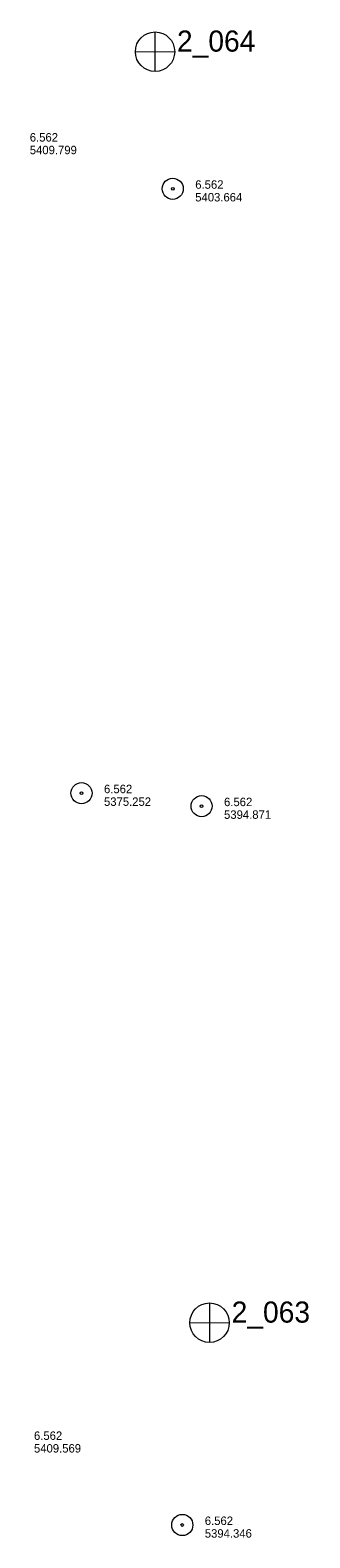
# Model space of a CAD drawing. Header units: feet. Extents: x 190818 to 192988, y 269845 to 270982.
# Tile 4 of 6: x 191882 to 192081, y 269845 to 270916. Entities that reach past the tile are written whole.
import ezdxf

# ---------------------------------------------------------------- set-up
doc = ezdxf.new("R2010")
doc.units = ezdxf.units.FT
doc.header["$MEASUREMENT"] = 0
doc.linetypes.add('DGN Style 3', pattern=[136.13208, 97.2372, -38.89488])
doc.layers.add('E_MAP_Limits', color=20, linetype='DGN Style 3', lineweight=0)
doc.layers.add('E_MAP_PassPoints', color=43, linetype='Continuous', lineweight=0)
doc.styles.add('Style-IGR_FONT_0', font='IGR_FONT_0.shx')

# ---------------------------------------------------------------- blocks, each defined once
blk = doc.blocks.new('PP_4')
at = {"layer": 'E_MAP_PassPoints', "color": 43, "linetype": 'Continuous', "lineweight": 0}
for radius in [7.5, 0.96]:
    blk.add_circle((0, 0), radius, dxfattribs=at)
blk = doc.blocks.new('PP_5')
at = {"layer": 'E_MAP_PassPoints', "color": 43, "linetype": 'Continuous', "lineweight": 0}
for radius in [7.5, 0.96]:
    blk.add_circle((0, 0), radius, dxfattribs=at)
blk = doc.blocks.new('PHOTOC')
at = {"layer": 'E_MAP_Limits', "color": 3, "linetype": 'Continuous', "lineweight": 0}
for p, q in [((0.1, 14.1), (0.1, -13.8)), ((-13.8, 0), (14.1, 0))]:
    blk.add_line(p, q, dxfattribs=at)
blk.add_circle((0.2, 0), 14, dxfattribs=at)

msp = doc.modelspace()

# ---------------------------------------------------------------- block references
at = {"layer": 'E_MAP_Limits', "color": 3, "linetype": 'Continuous', "lineweight": 0, "xscale": 1.00000025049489, "yscale": 1.00000025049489, "zscale": 1.00000025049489, "rotation": 0.04055431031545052}
for p in [(191970.6, 270900.3), (192009.4, 269998.2)]:
    msp.add_blockref('PHOTOC', p, dxfattribs=at)
at = {"layer": 'E_MAP_PassPoints', "color": 43, "linetype": 'Continuous', "lineweight": 0, "xscale": 1.00000025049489, "yscale": 1.00000025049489, "zscale": 1.00000025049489, "rotation": 0.04055431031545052}
for name, p in [('PP_4', (191983.4, 270803)), ('PP_5', (191918.5, 270374)), ('PP_4', (192003.9, 270364.8)), ('PP_4', (191990.2, 269854.6))]:
    msp.add_blockref(name, p, dxfattribs=at)

# ---------------------------------------------------------------- texts
at = {"layer": 'E_MAP_Limits', "color": 3, "linetype": 'Continuous', "lineweight": 0, "style": 'Style-IGR_FONT_0'}
for s, p in [('2_064', (191986.4, 270900.3)), ('2_063', (192025.3, 269998.2))]:
    msp.add_text(s, height=15, rotation=0.0407, dxfattribs=at).set_placement(p)
at = {"layer": 'E_MAP_PassPoints', "color": 43, "linetype": 'Continuous', "lineweight": 0, "style": 'Style-IGR_FONT_0'}
for s, p in [('6.562', (191881.7, 270836.5)), ('5409.799', (191881.7, 270827.5)), ('6.562', (191999.4, 270803)), ('5403.664', (191999.4, 270794)), ('5375.252', (191934.5, 270365)), ('6.562', (191934.5, 270374)), ('6.562', (192019.9, 270364.8)), ('5394.871', (192019.9, 270355.8)), ('6.562', (191884.7, 269915)), ('5409.569', (191884.7, 269906)), ('6.562', (192006.2, 269854.6)), ('5394.346', (192006.2, 269845.6))]:
    msp.add_text(s, height=6, rotation=0.0407, dxfattribs=at).set_placement(p)

doc.saveas('drawing.dxf')
